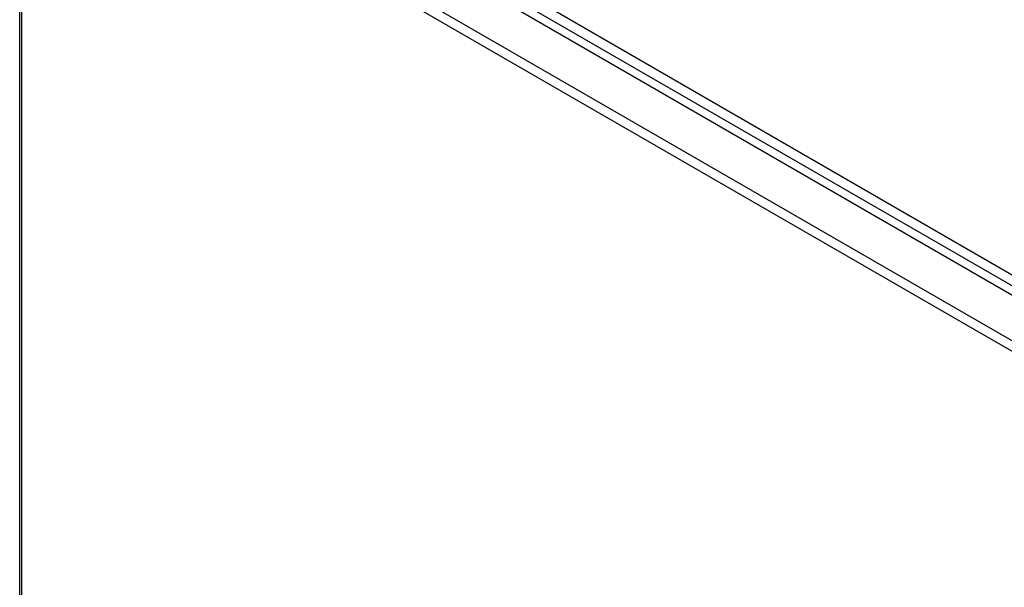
# Model space of a CAD drawing. Header units: inches. Extents: x 17 to 386, y 34 to 183.
# Tile 63 of 95: x 327 to 342, y 164 to 173. Entities that reach past the tile are written whole.
import ezdxf

# ---------------------------------------------------------------- set-up
doc = ezdxf.new("R2010")
doc.units = ezdxf.units.IN
doc.header["$MEASUREMENT"] = 0
doc.layers.add('Visible Edges(ANSI)', color=7, linetype='Continuous', lineweight=25)
doc.layers.add('Visible Tangent Edges(ANSI)', color=7, linetype='Continuous', lineweight=25)

msp = doc.modelspace()

# ---------------------------------------------------------------- linework, layer by layer
at = {"layer": 'Visible Edges(ANSI)'}
for p, q in [((327.91, 176.757), (378.542, 147.524)), ((327.22, 176.335), (327.22, 154.518))]:
    msp.add_line(p, q, dxfattribs=at)
at = {"layer": 'Visible Tangent Edges(ANSI)'}
for p, q in [((378.813, 147.666), (328.041, 176.979)), ((327.971, 176.857), (378.743, 147.544)), ((327.319, 176.416), (377.952, 147.183)), ((377.882, 147.062), (327.249, 176.295)), ((327.249, 176.295), (327.249, 154.478))]:
    msp.add_line(p, q, dxfattribs=at)

doc.saveas('drawing.dxf')
